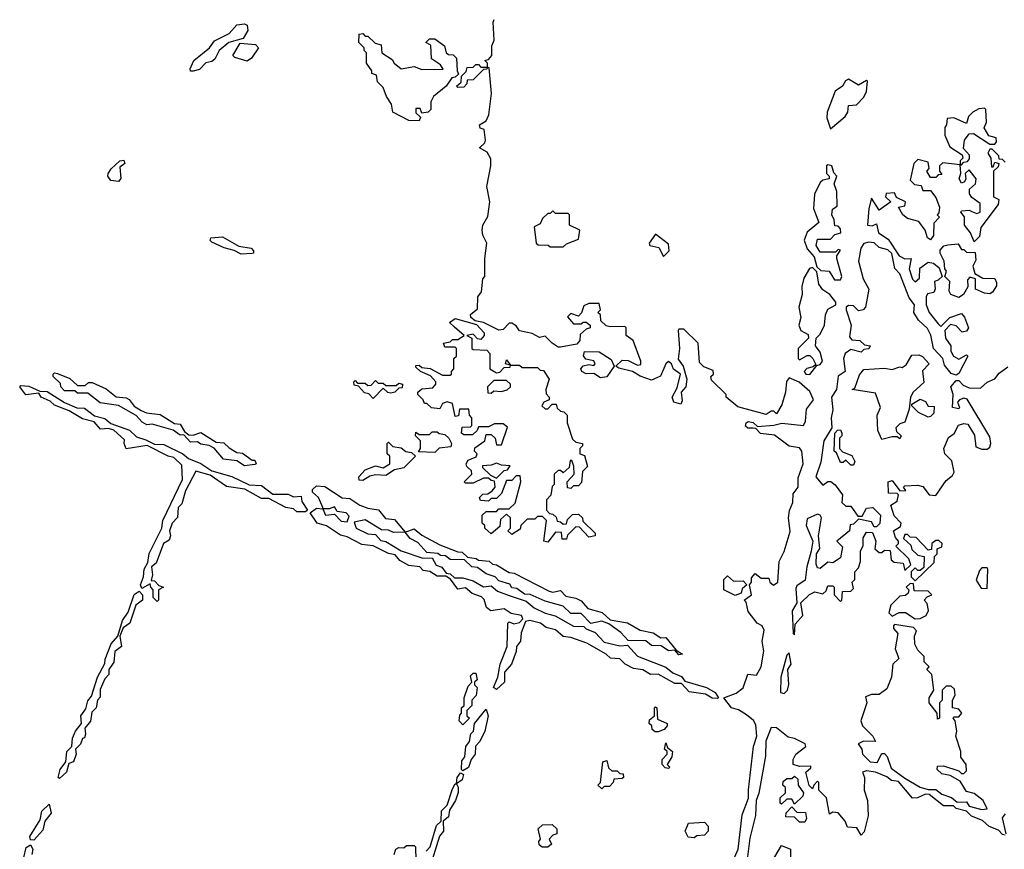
# Model space of a CAD drawing. Extents: x 2029826 to 2248070, y 228728 to 402406.
# Tile 254 of 256: x 2166630 to 2170462, y 244315 to 247544. Entities that reach past the tile are written whole.
import ezdxf

# ---------------------------------------------------------------- set-up
doc = ezdxf.new("R2010")
doc.units = 0

msp = doc.modelspace()

# ---------------------------------------------------------------- linework, layer by layer
at = {"layer": '0CON10XD'}
for points in [[(2169466.2, 244546.2), (2169485.5, 244715), (2169498.8, 244755), (2169495, 244800), (2169486.4, 244816.4), (2169458.1, 244838.1), (2169427.7, 244857.7), (2169400, 244865), (2169370, 244905), (2169417.7, 244922.3), (2169446.2, 244943.8), (2169463.6, 244996.4), (2169497, 244993), (2169516, 245025), (2169526.1, 245086.1), (2169520, 245125), (2169527.5, 245167.5), (2169520, 245185), (2169500, 245195), (2169465, 245240), (2169457, 245277), (2169450, 245285), (2169477.5, 245305), (2169470, 245345), (2169477.5, 245355), (2169478.3, 245371.7), (2169491.7, 245388.3), (2169515, 245370), (2169545, 245370), (2169550, 245355), (2169563, 245343), (2169580, 245355), (2169585.7, 245435), (2169605.3, 245474.7), (2169628, 245552), (2169622, 245605), (2169625.7, 245634.3), (2169639.2, 245665), (2169640.8, 245699.2), (2169659.2, 245725), (2169659.7, 245760.3), (2169678.8, 245815), (2169674, 245865), (2169665, 245877.1), (2169624, 245884), (2169567.3, 245927.3), (2169513, 245933), (2169495, 245952.5), (2169485, 245953.8), (2169464, 245954), (2169455, 245962.5), (2169456.7, 245975), (2169465, 245980), (2169485, 245976), (2169501.2, 245961.2), (2169565, 245965.8), (2169595.9, 245974.1), (2169680, 245965), (2169688.3, 245981.7), (2169692, 246028), (2169719.2, 246065), (2169705, 246097.5), (2169663.6, 246133.6), (2169625, 246150), (2169613.6, 246136.4), (2169610, 246095), (2169596.7, 246045), (2169575, 246010), (2169565, 246020), (2169555, 246020), (2169535, 246007.5), (2169425, 246037.5), (2169380, 246075), (2169380, 246085), (2169321.7, 246141.7), (2169320, 246155), (2169330, 246165), (2169328.3, 246178.3), (2169293, 246193), (2169275, 246210), (2169270, 246285), (2169215, 246340), (2169195, 246340), (2169192.5, 246335), (2169197.5, 246265), (2169192.3, 246222.3), (2169212, 246195), (2169226, 246145), (2169222.5, 246115), (2169203.8, 246095), (2169208.8, 246061.2), (2169202.5, 246047.5), (2169175.9, 246055.9), (2169169.2, 246075), (2169188.3, 246111.7), (2169201.2, 246165), (2169174.2, 246184.2), (2169166.2, 246205), (2169155, 246213.3), (2169144, 246205), (2169123.9, 246156.1), (2169088.3, 246141.7), (2169045, 246156.2), (2169014.3, 246174.3), (2168961.7, 246188.3), (2168950, 246195), (2168975, 246219.4), (2168998.3, 246218.3), (2169035, 246200), (2169047.5, 246202.5), (2169046.7, 246215), (2169017.5, 246295), (2168990, 246315), (2168990, 246345), (2168985, 246350), (2168928.3, 246348.3), (2168913, 246353), (2168891.7, 246371.7), (2168890, 246395), (2168880, 246405), (2168890, 246415), (2168885, 246440), (2168845, 246440), (2168825, 246430), (2168817, 246403), (2168805, 246390), (2168775, 246400), (2168761.7, 246388.3), (2168785, 246360), (2168815, 246360), (2168822.5, 246367.5), (2168835, 246367.5), (2168850, 246355), (2168850, 246345), (2168835, 246340), (2168811.7, 246318.3), (2168810, 246295), (2168798.3, 246281.7), (2168735, 246270), (2168725, 246270), (2168702.5, 246285), (2168675, 246312.5), (2168653, 246307), (2168625, 246323.3), (2168575, 246333.3), (2168562.5, 246352.5), (2168545, 246363.3), (2168535, 246362.5), (2168511.2, 246338.8), (2168495, 246335.6), (2168435, 246366.2), (2168402.5, 246372.5), (2168386.2, 246385), (2168385, 246396.2), (2168411.7, 246418.3), (2168412.5, 246465), (2168427.5, 246485), (2168432.5, 246535), (2168440, 246545), (2168440, 246615), (2168447.5, 246675), (2168432.5, 246705), (2168430, 246725), (2168432.5, 246745), (2168451.7, 246778.3), (2168460, 246835), (2168447.5, 246895), (2168463.3, 246975), (2168463, 247003), (2168449.3, 247029.3), (2168420, 247045), (2168440, 247065), (2168442.5, 247075), (2168437, 247117), (2168421.7, 247121.7), (2168420, 247135), (2168445, 247150), (2168455.8, 247174.2), (2168466.4, 247256.4), (2168457, 247357), (2168450, 247360), (2168448.3, 247351.7), (2168435, 247350), (2168395, 247310), (2168371.7, 247308.3), (2168370, 247295), (2168358.3, 247281.7), (2168335, 247280), (2168330, 247285), (2168348.3, 247301.7), (2168350, 247325), (2168367, 247343), (2168371.7, 247358.3), (2168395, 247360), (2168405, 247370), (2168415, 247370), (2168425, 247360), (2168450, 247360), (2168450, 247375), (2168440, 247385), (2168455, 247390), (2168467.5, 247405), (2168467, 247443), (2168476.2, 247465), (2168472.5, 247535), (2168476.7, 247545)], [(2167305, 247344.2), (2167294.2, 247344.2), (2167293.6, 247353.6), (2167308, 247385), (2167368.8, 247435), (2167387.5, 247462.5), (2167445, 247491.2), (2167475, 247524), (2167505, 247528.8), (2167515, 247523.3), (2167518.3, 247501.7), (2167499.3, 247470.7), (2167444.2, 247455.8), (2167406.7, 247425), (2167389.3, 247390.7), (2167378.3, 247381.7), (2167355, 247376.7), (2167330, 247350), (2167305, 247344.2)], [(2168185, 247150), (2168145, 247152.5), (2168082.5, 247185), (2168077.5, 247215), (2168057.5, 247245), (2168045, 247280), (2168023, 247303), (2168018.3, 247328.3), (2168000, 247335), (2168000, 247345), (2167980, 247375), (2167980, 247415), (2167970, 247425), (2167970, 247435), (2167950, 247455), (2167951.7, 247488.3), (2167965, 247490), (2167975, 247480), (2167985, 247480), (2168013, 247453), (2168036.4, 247446.4), (2168040, 247415), (2168079.3, 247389.3), (2168087.5, 247375), (2168115, 247353.3), (2168165, 247362.5), (2168195, 247350), (2168278.3, 247351.7), (2168268.3, 247368.3), (2168232.5, 247392.5), (2168230, 247445), (2168210, 247455), (2168225, 247470), (2168245, 247470), (2168283, 247443), (2168290, 247415), (2168298.3, 247408.3), (2168317, 247407), (2168330, 247395), (2168332.5, 247345), (2168338.3, 247331.7), (2168325, 247320), (2168311.7, 247318.3), (2168290, 247285), (2168240, 247245), (2168230, 247225), (2168230, 247195), (2168220, 247185), (2168195, 247180), (2168188.3, 247198.3), (2168171.7, 247198.3), (2168171.7, 247181.7), (2168190, 247165), (2168185, 247150)], [(2167515, 247382.5), (2167467.5, 247397.5), (2167460, 247405), (2167487.5, 247452.5), (2167547.5, 247447.5), (2167560, 247435), (2167532.5, 247395), (2167515, 247382.5)], [(2169785, 247120), (2169843, 247167), (2169852.5, 247185), (2169855, 247210), (2169887, 247213), (2169915, 247243.3), (2169925.7, 247265), (2169930, 247305), (2169925, 247307.5), (2169895, 247290), (2169855, 247312.5), (2169843.6, 247306.4), (2169832.5, 247285), (2169804.2, 247265.8), (2169772, 247185), (2169771.7, 247161.7), (2169785, 247120)], [(2170295, 246980), (2170305, 246990), (2170318.3, 246991.7), (2170327, 247003), (2170327, 247017), (2170302.5, 247042.5), (2170306.7, 247075), (2170325, 247100), (2170341.7, 247101.7), (2170405, 247060), (2170425, 247060), (2170431.7, 247068.3), (2170430, 247085), (2170401.7, 247091.7), (2170383, 247123), (2170392.5, 247145), (2170390, 247195), (2170385, 247200), (2170363, 247197), (2170340, 247185), (2170323, 247167), (2170315, 247140), (2170265, 247162.5), (2170240, 247160), (2170237.5, 247135), (2170230, 247125), (2170230, 247095), (2170250, 247050), (2170298.3, 247018.3), (2170300, 247005), (2170290, 246995), (2170290, 246980), (2170295, 246980)], [(2170465, 246990), (2170455, 247000), (2170441.7, 247001.7), (2170440, 247015), (2170415, 247040), (2170405, 247040), (2170397.5, 247025), (2170410, 247005), (2170411.7, 246971.7), (2170418.3, 246971.7), (2170425, 246990), (2170440, 246985), (2170438.3, 246971.7), (2170420, 246955), (2170420, 246855), (2170440, 246845), (2170437.5, 246825), (2170370, 246735), (2170365, 246700), (2170345, 246680), (2170330, 246715), (2170307.5, 246745), (2170307, 246777), (2170293.3, 246795), (2170295, 246800), (2170325, 246802.5), (2170335, 246797.5), (2170355, 246790), (2170367.5, 246795), (2170368.3, 246828.3), (2170335, 246852.5), (2170326.4, 246866.4), (2170326.7, 246885), (2170350, 246905), (2170352.5, 246925), (2170325, 246960), (2170310, 246945), (2170312.5, 246925), (2170307, 246913), (2170295, 246907.5), (2170286.7, 246925), (2170293, 246947), (2170290, 246980), (2170223, 246987), (2170210, 246975), (2170210, 246955), (2170218.3, 246941.7), (2170205, 246940), (2170195, 246930), (2170175, 246930), (2170160, 246955), (2170170, 246965), (2170165, 246990), (2170125, 247000), (2170110, 246985), (2170095, 246920), (2170113, 246903), (2170138.3, 246898.3), (2170145, 246880), (2170175, 246880), (2170195, 246852.5), (2170210, 246815), (2170207.5, 246792.5), (2170200, 246785), (2170210, 246775), (2170187.5, 246752.5), (2170186.1, 246703.9), (2170175, 246687.5), (2170163.3, 246695), (2170153.8, 246725), (2170129.3, 246759.3), (2170085, 246770), (2170067.5, 246785), (2170050, 246815), (2170075, 246820), (2170077.5, 246835), (2170041.7, 246851.7), (2170035, 246870), (2170001.7, 246868.3), (2170000, 246855), (2170020, 246835), (2169975, 246802.5), (2169945, 246850), (2169935, 246810), (2169930, 246745), (2169947.5, 246742.5), (2169965, 246750), (2169972.5, 246715), (2170009.5, 246689.5), (2170053.3, 246625), (2170075, 246613.3), (2170100, 246615), (2170091.2, 246575), (2170104.1, 246534.1), (2170115, 246523.3), (2170131.7, 246538.3), (2170133, 246577), (2170165, 246600), (2170186.7, 246596.7), (2170208.3, 246578.3), (2170220, 246545), (2170205, 246530), (2170190, 246525), (2170192.5, 246495), (2170187, 246483), (2170163.3, 246476.7), (2170157.5, 246465), (2170158, 246435), (2170169.2, 246405), (2170205, 246360), (2170215, 246350), (2170250, 246385), (2170295, 246400), (2170307, 246387), (2170322.5, 246345), (2170315, 246332.5), (2170298.3, 246328.3), (2170275, 246352.5), (2170252.5, 246357.5), (2170230, 246335), (2170233.3, 246305), (2170253.3, 246275), (2170253.9, 246253.9), (2170264.1, 246234.1), (2170285, 246222.5), (2170315, 246240), (2170320, 246235), (2170285, 246167.5), (2170275, 246160), (2170255, 246167.5), (2170229.3, 246199.3), (2170222.5, 246225), (2170186.7, 246265), (2170175.8, 246315.8), (2170162.7, 246342.7), (2170127.5, 246375), (2170110, 246405), (2170112.5, 246435), (2170092, 246462), (2170055.7, 246555.7), (2170036.1, 246576.1), (2170024.3, 246634.3), (2170009.1, 246649.1), (2169975, 246657.5), (2169956, 246676), (2169935, 246678.8), (2169915, 246673.3), (2169903.3, 246655), (2169894, 246605), (2169912.5, 246535), (2169934, 246495), (2169921.2, 246425), (2169912.5, 246415), (2169895, 246411.2), (2169875, 246430), (2169855, 246431.2), (2169846.7, 246425), (2169846, 246415), (2169865.7, 246355), (2169859.3, 246309.3), (2169868.3, 246298.3), (2169900, 246295), (2169918.3, 246278.3), (2169940, 246275), (2169935, 246262.5), (2169915, 246260), (2169905, 246250), (2169865, 246260), (2169842, 246245), (2169836.7, 246225), (2169842.5, 246175), (2169815, 246156.7), (2169808.8, 246105), (2169788.8, 246075), (2169794.2, 246025.8), (2169787.5, 245995), (2169790, 245955), (2169760, 245905), (2169747.9, 245822.1), (2169727.8, 245765), (2169755, 245732.5), (2169775, 245746.7), (2169786.2, 245746.2), (2169803.9, 245733.9), (2169832.5, 245695), (2169830, 245665), (2169845, 245650), (2169865, 245650), (2169891.7, 245611.7), (2169908.3, 245611.7), (2169925, 245642.5), (2169950, 245645), (2169980, 245615), (2169977, 245583), (2169965, 245570), (2169955, 245570), (2169945, 245590), (2169895, 245600), (2169875, 245580), (2169861.7, 245578.3), (2169860, 245555), (2169810, 245515), (2169831.7, 245491.7), (2169825, 245450), (2169795, 245430), (2169775, 245432.5), (2169745, 245407.5), (2169735, 245410), (2169730, 245425), (2169731.2, 245465), (2169743.6, 245486.4), (2169738.8, 245535), (2169750, 245605), (2169745.7, 245615.7), (2169735, 245619.2), (2169695, 245601.1), (2169690.3, 245575), (2169716.2, 245515), (2169710, 245475), (2169693.1, 245415), (2169687.1, 245362.9), (2169655, 245340), (2169650.2, 245329.8), (2169654.4, 245275), (2169636.5, 245243.5), (2169640, 245155), (2169645, 245150)], [(2167015, 246914), (2166985, 246918.9), (2166973.1, 246935), (2166974.3, 246945), (2166985.6, 246964.4), (2167020, 246995), (2167035, 246998), (2167038.8, 246985), (2167019.3, 246970.7), (2167024.2, 246925.8), (2167015, 246914)], [(2169825, 246531.4), (2169829.5, 246545), (2169810, 246615), (2169810, 246625), (2169825, 246646.7), (2169815, 246650), (2169805, 246640), (2169745, 246640), (2169730, 246665), (2169735, 246690), (2169785, 246690), (2169801.7, 246708.3), (2169826, 246715), (2169825, 246730), (2169815, 246740), (2169801.7, 246741.7), (2169800, 246765), (2169790, 246785), (2169793, 246807), (2169811.7, 246818.3), (2169810, 246875), (2169800, 246905), (2169810, 246935), (2169798.3, 246948.3), (2169790, 246975), (2169775, 246980), (2169770, 246975), (2169770, 246945), (2169780, 246935), (2169780, 246925), (2169755, 246920), (2169745, 246910), (2169723.3, 246865), (2169719.3, 246809.3), (2169740, 246755), (2169695, 246717.5), (2169683.6, 246686.4), (2169695, 246652.5), (2169721.7, 246621.7), (2169731.7, 246581.7), (2169748.3, 246568.3), (2169780, 246565), (2169801.4, 246531.4), (2169825, 246531.4)], [(2168745, 246660), (2168758.3, 246671.7), (2168805, 246690), (2168810, 246725), (2168770, 246745), (2168770, 246785), (2168765, 246790), (2168715, 246790), (2168705, 246800), (2168695, 246790), (2168685, 246790), (2168665, 246770), (2168655, 246750), (2168631.7, 246738.3), (2168640, 246675), (2168648.3, 246668.3), (2168687, 246667), (2168695, 246660), (2168745, 246660)], [(2167491.9, 246631.9), (2167465, 246646), (2167425.7, 246655.7), (2167378.3, 246678.3), (2167371.2, 246685), (2167373.8, 246695), (2167418.7, 246698.7), (2167483.3, 246663.3), (2167531.2, 246655), (2167540, 246645), (2167540, 246635), (2167535, 246633.8), (2167491.9, 246631.9)], [(2169135, 246622.5), (2169157.5, 246645), (2169155, 246670), (2169105, 246710), (2169080, 246675), (2169082.5, 246665), (2169117.9, 246657.9), (2169135, 246622.5)], [(2170285, 246462.5), (2170253.3, 246475), (2170247, 246487), (2170250, 246525), (2170230, 246545), (2170237.5, 246565), (2170230, 246575), (2170227.5, 246605), (2170212.5, 246635), (2170212.5, 246647.5), (2170226.4, 246663.6), (2170241.7, 246668.3), (2170281.7, 246671.7), (2170295, 246650), (2170305, 246650), (2170315, 246640), (2170348.3, 246638.3), (2170351.7, 246608.3), (2170340, 246585), (2170347, 246557), (2170378.3, 246538.3), (2170425, 246537.5), (2170431.7, 246521.7), (2170431.7, 246508.3), (2170416.4, 246483.6), (2170405, 246477.5), (2170385, 246480), (2170350, 246495), (2170350, 246535), (2170328.3, 246541.7), (2170318.3, 246531.7), (2170320, 246505), (2170302.5, 246475), (2170285, 246462.5)], [(2169705, 246163.8), (2169731.7, 246198.3), (2169745, 246202), (2169753.8, 246215), (2169745, 246250), (2169727.5, 246275), (2169730, 246305), (2169745, 246320), (2169762, 246355), (2169765.8, 246395), (2169775, 246417.5), (2169806.7, 246435), (2169806, 246445), (2169783.3, 246475), (2169755, 246492.5), (2169740, 246515), (2169732.5, 246562.5), (2169715, 246580), (2169703.6, 246576.4), (2169681.7, 246538.3), (2169674.2, 246505.8), (2169675.8, 246475), (2169661.9, 246425), (2169670, 246385), (2169662.5, 246355), (2169670, 246335), (2169698.3, 246318.3), (2169700, 246305), (2169660, 246265), (2169660, 246225), (2169665, 246220), (2169695, 246237.5), (2169705, 246237.5), (2169716.1, 246226.1), (2169728.3, 246201.7), (2169717.5, 246192.5), (2169693, 246187), (2169682.5, 246175), (2169690, 246165), (2169705, 246163.8)], [(2168685, 245510), (2168670, 245515), (2168680, 245595), (2168665, 245610), (2168645, 245610), (2168635, 245600), (2168605, 245600), (2168580, 245575), (2168578.3, 245561.7), (2168545, 245540), (2168530, 245555), (2168540, 245565), (2168540, 245605), (2168525, 245620), (2168501.7, 245598.3), (2168498.3, 245571.7), (2168465, 245542.5), (2168440, 245565), (2168440, 245575), (2168430, 245585), (2168430, 245615), (2168445, 245630), (2168485, 245630), (2168495, 245640), (2168535, 245640), (2168558.3, 245661.7), (2168580, 245745), (2168578.3, 245768.3), (2168561.7, 245768.3), (2168545, 245750), (2168525, 245750), (2168505, 245700), (2168485, 245680), (2168465, 245680), (2168455, 245670), (2168423, 245673), (2168420, 245685), (2168433, 245697), (2168451.7, 245698.3), (2168469.3, 245710.7), (2168480, 245725), (2168478.3, 245748.3), (2168465, 245750), (2168455, 245760), (2168435, 245760), (2168395, 245740), (2168365, 245740), (2168360, 245745), (2168390, 245775), (2168388.3, 245788.3), (2168370, 245805), (2168367.5, 245815), (2168375, 245830), (2168407, 245843), (2168410, 245855), (2168400, 245865), (2168401.7, 245878.3), (2168440, 245905), (2168445, 245930), (2168465, 245930), (2168480, 245915), (2168485, 245890), (2168505, 245890), (2168528.3, 245958.3), (2168511.7, 245971.7), (2168478.3, 245971.7), (2168455, 245960), (2168415, 245960), (2168410, 245945), (2168391.7, 245928.3), (2168358.3, 245928.3), (2168350, 245935), (2168351.7, 245958.3), (2168385, 245960), (2168390, 245965), (2168390, 245995), (2168380, 246005), (2168378.3, 246028.3), (2168341.7, 246028.3), (2168338.3, 246001.7), (2168325, 246000), (2168315, 246050), (2168293.6, 246056.4), (2168275, 246050), (2168265, 246030), (2168233, 246033), (2168215, 246050), (2168205, 246050), (2168200, 246065), (2168180, 246085), (2168180, 246095), (2168195, 246107.5), (2168238.3, 246111.7), (2168250, 246125), (2168250, 246135), (2168228.3, 246158.3), (2168190, 246175), (2168171.7, 246191.7), (2168171.7, 246198.3), (2168185, 246200), (2168195, 246190), (2168227, 246187), (2168275, 246160), (2168305, 246160), (2168310, 246165), (2168310, 246175), (2168320, 246185), (2168320, 246225), (2168330, 246235), (2168330, 246265), (2168325, 246270), (2168285, 246270), (2168280, 246285), (2168305, 246290), (2168315, 246300), (2168335, 246300), (2168360, 246315), (2168322.5, 246347.5), (2168302.5, 246365), (2168325, 246381.4), (2168408.3, 246358.3), (2168437.5, 246325), (2168437.5, 246315), (2168425, 246300), (2168411.7, 246301.7), (2168395, 246320), (2168370, 246315), (2168390, 246305), (2168390, 246265), (2168395, 246260), (2168448.3, 246258.3), (2168460, 246245), (2168460, 246185), (2168485, 246170), (2168498.3, 246171.7), (2168515, 246190), (2168538.3, 246191.7), (2168540, 246200), (2168520, 246205), (2168525, 246220), (2168540, 246200), (2168575, 246200), (2168585, 246190), (2168645, 246190), (2168655, 246180), (2168668.3, 246178.3), (2168690, 246145), (2168677.5, 246105), (2168678.3, 246088.3), (2168690, 246075), (2168690, 246065), (2168670, 246055), (2168661.7, 246041.7), (2168675, 246030), (2168685, 246030), (2168701.7, 246048.3), (2168718.3, 246048.3), (2168721.7, 246031.7), (2168735, 246020), (2168748.3, 246018.3), (2168760, 246005), (2168760, 245975), (2168781.7, 245911.7), (2168795, 245900), (2168820, 245895), (2168820, 245885), (2168810, 245875), (2168810, 245855), (2168828.3, 245848.3), (2168840, 245805), (2168820, 245785), (2168817, 245743), (2168805, 245730), (2168785, 245730), (2168775, 245720), (2168761.7, 245721.7), (2168760, 245745), (2168787.5, 245775), (2168787, 245807), (2168778.3, 245828.3), (2168771.7, 245828.3), (2168768.3, 245801.7), (2168745, 245780), (2168735, 245790), (2168725, 245790), (2168710, 245775), (2168710, 245735), (2168702.5, 245727.5), (2168697, 245693), (2168680, 245675), (2168680, 245635), (2168691.7, 245621.7), (2168705, 245620), (2168718.3, 245608.3), (2168721.7, 245591.7), (2168735, 245590), (2168745, 245580), (2168758.3, 245581.7), (2168761.7, 245598.3), (2168781.7, 245618.3), (2168805, 245620), (2168820, 245605), (2168821.7, 245591.7), (2168870, 245545), (2168870, 245535), (2168845, 245530), (2168808.3, 245568.3), (2168795, 245570), (2168761.7, 245538.3), (2168758.3, 245521.7), (2168741.7, 245521.7), (2168738.3, 245548.3), (2168715, 245550), (2168685, 245510)], [(2168890.8, 246150.8), (2168865, 246166.7), (2168835, 246166.2), (2168817.5, 246175), (2168813.3, 246185), (2168822.9, 246197.1), (2168845, 246202.5), (2168865, 246198.8), (2168869.2, 246205), (2168865, 246215.8), (2168832.9, 246222.9), (2168823.8, 246236.2), (2168827.5, 246252.5), (2168885, 246251.2), (2168931.7, 246221.7), (2168944, 246195), (2168915, 246154), (2168890.8, 246150.8)], [(2169985, 245910), (2169970, 245945), (2169967.5, 246005), (2169980, 246035), (2169960.5, 246090.5), (2169870, 246105), (2169880, 246110), (2169898.3, 246161.7), (2169915, 246182.5), (2169995, 246187.5), (2170025, 246182.5), (2170055, 246192.5), (2170065, 246190), (2170079.3, 246200.7), (2170101.7, 246238.3), (2170129.3, 246239.3), (2170143, 246233), (2170170, 246205), (2170143, 246177), (2170148.3, 246131.7), (2170107.5, 246095), (2170096.7, 246075), (2170091.7, 246028.3), (2170075, 245977.5), (2170055, 245971.2), (2170040, 245955), (2170041.7, 245941.7), (2170060, 245925), (2170055, 245912.5), (2170045, 245920), (2170025, 245920), (2169985, 245910)], [(2167505, 245807.5), (2167475, 245827.5), (2167423.6, 245833.6), (2167386.7, 245876.7), (2167367, 245887), (2167335, 245892.5), (2167321.7, 245901.7), (2167295, 245900), (2167268.3, 245928.3), (2167255, 245927.5), (2167227, 245947), (2167145, 245970), (2167125, 245967.5), (2167107, 245977), (2167083, 246003), (2167015, 246042.5), (2166943, 246053), (2166895, 246090), (2166855, 246090), (2166845, 246100), (2166805, 246100), (2166790, 246115), (2166788.3, 246128.3), (2166760, 246155), (2166760, 246165), (2166765, 246170), (2166777, 246167), (2166825, 246147.5), (2166855, 246120), (2166885, 246120), (2166898.3, 246131.7), (2166911.7, 246131.7), (2166967, 246107), (2167005, 246076.7), (2167045, 246072.5), (2167056.4, 246066.4), (2167075, 246040), (2167103, 246023), (2167123.6, 246013.6), (2167177, 246007), (2167233, 245973), (2167255, 245970), (2167271.7, 245941.7), (2167288.3, 245928.3), (2167305, 245927.5), (2167335, 245937.5), (2167395, 245900), (2167425, 245897.5), (2167445, 245877.5), (2167475, 245860), (2167497, 245857), (2167535, 245830), (2167545, 245830), (2167550, 245815), (2167545, 245812.5), (2167505, 245807.5)], [(2169645, 245150), (2169648.3, 245191.7), (2169677.5, 245225), (2169670, 245275), (2169703.6, 245306.4), (2169725, 245317.5), (2169755, 245310), (2169768.3, 245321.7), (2169775, 245340), (2169795, 245340), (2169800, 245335), (2169800, 245305), (2169825, 245280), (2169830, 245285), (2169831.7, 245318.3), (2169865, 245320), (2169875, 245330), (2169870, 245355), (2169880, 245365), (2169880, 245395), (2169895, 245410), (2169902.5, 245435), (2169902.5, 245475), (2169913, 245497), (2169913, 245527), (2169925, 245550), (2169948.3, 245548.3), (2169962.5, 245515), (2169957.5, 245485), (2169975, 245470), (2169985, 245470), (2169995, 245480), (2170018.3, 245478.3), (2170021.7, 245441.7), (2170033, 245433), (2170068.3, 245428.3), (2170075, 245400), (2170098.3, 245421.7), (2170090, 245445), (2170040, 245495), (2170050, 245505), (2170050, 245515), (2170038.3, 245528.3), (2170030, 245555), (2170058.3, 245571.7), (2170060, 245585), (2170033, 245613), (2170020, 245655), (2170045, 245670), (2170050, 245695), (2170045, 245700), (2170011.7, 245701.7), (2170010, 245745), (2170025, 245750), (2170055, 245710), (2170078.3, 245711.7), (2170070, 245725), (2170075, 245730), (2170125, 245732.5), (2170145, 245726.7), (2170170, 245695), (2170195, 245692.5), (2170235, 245750), (2170260, 245770), (2170266.4, 245783.6), (2170257.7, 245827.7), (2170230, 245855), (2170226.7, 245875), (2170245, 245917.5), (2170266.4, 245933.6), (2170283.8, 245966.2), (2170305, 245972.5), (2170319.3, 245969.3), (2170346.4, 245926.4), (2170351.7, 245881.7), (2170375, 245872.5), (2170395, 245872.5), (2170405, 245880), (2170410, 245895), (2170405, 245920), (2170317.1, 246067.1), (2170305, 246071.2), (2170287.5, 246065), (2170280, 246055), (2170287.5, 246035), (2170285, 246030), (2170260, 246035), (2170263.3, 246085), (2170253.3, 246115), (2170275, 246140), (2170285, 246140), (2170301.2, 246121.2), (2170325, 246111.2), (2170369.5, 246110.5), (2170395, 246133.3), (2170425, 246146.7), (2170441.7, 246168.3), (2170475, 246192.5)], [(2168005, 246070), (2167988.3, 246088.3), (2167971.7, 246091.7), (2167948.3, 246118.3), (2167931.7, 246121.7), (2167930, 246135), (2167935, 246140), (2167945, 246130), (2167975, 246130), (2167985, 246120), (2167998.3, 246121.7), (2168015, 246140), (2168025, 246130), (2168045, 246130), (2168055, 246120), (2168095, 246120), (2168105, 246130), (2168120, 246125), (2168118.3, 246111.7), (2168105, 246110), (2168090, 246095), (2168075, 246090), (2168063, 246093), (2168045, 246110), (2168005, 246070)], [(2168465, 246090), (2168475, 246100), (2168505, 246097.5), (2168527, 246103), (2168540, 246115), (2168540, 246125), (2168525, 246140), (2168475, 246140), (2168450, 246115), (2168451.7, 246091.7), (2168465, 246090)], [(2167165, 245280), (2167150, 245295), (2167150, 245325), (2167140, 245335), (2167138.3, 245348.3), (2167105, 245330), (2167100, 245345), (2167111.2, 245375), (2167114.2, 245405), (2167128.8, 245431.2), (2167134.2, 245465.8), (2167183.8, 245565), (2167186.7, 245595), (2167263.3, 245755), (2167260.7, 245810.7), (2167229.7, 245839.7), (2167207.5, 245845), (2167126.7, 245886.7), (2167045, 245873.3), (2167036, 245895), (2167038.3, 245908.3), (2166996.7, 245946.7), (2166975, 245952.5), (2166945, 245950), (2166919.5, 245979.5), (2166875, 245991.2), (2166822, 246022), (2166765, 246043.3), (2166748.8, 246058.8), (2166713.3, 246075), (2166705, 246090), (2166654.4, 246084.4), (2166630, 246115), (2166635, 246120), (2166665, 246117.5), (2166708.3, 246098.3), (2166737, 246097), (2166803.8, 246053.8), (2166853, 246033), (2166881.7, 246031.7), (2166921.7, 246001.7), (2166961.7, 245991.7), (2166985, 245972.5), (2167057, 245947), (2167085, 245920), (2167120.7, 245909.3), (2167155, 245892.5), (2167190.7, 245890.7), (2167265, 245853.8), (2167286.4, 245836.4), (2167335, 245816.7), (2167378.3, 245788.3), (2167455.9, 245765.9), (2167523.6, 245733.6), (2167571.7, 245731.7), (2167615, 245697.5), (2167675, 245697.5), (2167695, 245687.5), (2167725, 245690), (2167728.3, 245668.3), (2167750, 245635), (2167741.7, 245628.3), (2167708.3, 245628.3), (2167695, 245640), (2167666.1, 245646.1), (2167600, 245680), (2167570.5, 245680.5), (2167506.2, 245716.2), (2167435, 245727.5), (2167371.7, 245771.7), (2167315, 245787.5), (2167275, 245710), (2167260.7, 245659.3), (2167246.7, 245645), (2167243.8, 245606.2), (2167223.3, 245585), (2167212.5, 245555), (2167217.5, 245535), (2167211.2, 245518.8), (2167190, 245505), (2167160.7, 245429.3), (2167142.5, 245415), (2167146.7, 245383.3), (2167141.7, 245361.7), (2167155, 245360), (2167171.7, 245341.7), (2167190, 245335), (2167170, 245325), (2167170, 245285), (2167165, 245280)], [(2170165, 245997.5), (2170127.5, 246015), (2170101.7, 246041.7), (2170101.7, 246048.3), (2170135, 246066.7), (2170155, 246057.5), (2170165, 246040), (2170188.3, 246038.3), (2170187.5, 246012.5), (2170175, 246000), (2170165, 245997.5)], [(2168245, 245860), (2168181.7, 245861.7), (2168190, 245875), (2168190, 245905), (2168170, 245925), (2168171.7, 245938.3), (2168185, 245930), (2168225, 245930), (2168235, 245940), (2168255, 245940), (2168263, 245933), (2168285, 245930), (2168300, 245915), (2168310, 245895), (2168308.3, 245881.7), (2168263, 245877), (2168245, 245860)], [(2169875, 245810), (2169865, 245810), (2169845, 245830), (2169835, 245820), (2169825, 245820), (2169808.3, 245858.3), (2169800, 245865), (2169802.5, 245935), (2169813, 245947), (2169825, 245947.5), (2169830, 245935), (2169830, 245925), (2169820, 245915), (2169820, 245875), (2169831.7, 245861.7), (2169868.3, 245848.3), (2169880, 245825), (2169875, 245810)], [(2167965, 245750), (2167951.7, 245751.7), (2167950, 245765), (2167975, 245792.5), (2168015, 245807.5), (2168045, 245800), (2168070, 245815), (2168070, 245845), (2168060, 245855), (2168060, 245895), (2168065, 245900), (2168082.5, 245882.5), (2168115, 245877.5), (2168133, 245863), (2168155, 245860), (2168170, 245845), (2168125, 245800), (2168088.3, 245791.7), (2168055, 245770), (2168015, 245772.5), (2167993, 245767), (2167965, 245750)], [(2168485, 245760), (2168515, 245790), (2168528.3, 245791.7), (2168538.3, 245808.3), (2168505, 245810), (2168485, 245817.5), (2168465, 245810), (2168431.7, 245808.3), (2168431.7, 245801.7), (2168461.7, 245771.7), (2168485, 245760)], [(2169345, 244902.5), (2169325, 244903.3), (2169299.3, 244919.3), (2169235, 244927.5), (2169205, 244960), (2169180, 244960), (2169115, 244996.2), (2169085, 244996), (2169055, 245013.3), (2169018.8, 245018.8), (2168985.9, 245035.9), (2168965, 245056.7), (2168929.3, 245059.3), (2168912.5, 245075), (2168837.1, 245117.1), (2168775, 245140), (2168745, 245143.3), (2168715, 245168.8), (2168678.6, 245178.6), (2168657.5, 245195), (2168615, 245205.8), (2168598.3, 245201.7), (2168582, 245158), (2168578.8, 245125), (2168563.3, 245105), (2168562, 245085), (2168543.8, 245035), (2168516.7, 245005), (2168516.7, 244965), (2168485, 244936.7), (2168473.3, 244945), (2168491.2, 244985), (2168500, 245035), (2168526.7, 245105), (2168530, 245195), (2168535, 245200), (2168552.5, 245192.5), (2168575, 245197.5), (2168587.5, 245212.5), (2168582.5, 245225), (2168543, 245233), (2168515, 245251.2), (2168463, 245243), (2168446.2, 245256.2), (2168437.1, 245287.1), (2168427.1, 245297.1), (2168391.2, 245311.2), (2168365, 245333.3), (2168335, 245327.5), (2168307, 245367), (2168288.3, 245378.3), (2168255, 245378.8), (2168226.1, 245396.1), (2168200.8, 245400.8), (2168187.5, 245415), (2168145, 245420), (2168108.8, 245438.8), (2168091.2, 245461.2), (2168065, 245466.7), (2168005, 245496.7), (2167961.2, 245501.2), (2167905, 245531.2), (2167878, 245538), (2167823.6, 245573.6), (2167787.5, 245585), (2167760, 245625), (2167785, 245642.5), (2167810, 245640), (2167810, 245645), (2167792.5, 245685), (2167770, 245705), (2167770, 245715), (2167785, 245730), (2167817, 245727), (2167885, 245682.5), (2167915, 245680), (2167953.9, 245653.9), (2167985, 245642.5), (2168027, 245637), (2168053, 245603), (2168088.3, 245598.3), (2168130, 245550), (2168165, 245562.5), (2168195, 245537.5), (2168265, 245500), (2168335, 245472.5), (2168351.7, 245471.7), (2168372.5, 245452.5), (2168407, 245447), (2168415, 245440), (2168457, 245437), (2168470, 245425), (2168485, 245422.5), (2168535, 245392.5), (2168555, 245390), (2168690, 245320), (2168705, 245316.2), (2168735, 245322.5), (2168755, 245300), (2168795, 245292.5), (2168815, 245282.5), (2168841.7, 245251.7), (2168896.7, 245236.7), (2168928.3, 245208.3), (2168995, 245196.7), (2169045, 245167.5), (2169095, 245157.5), (2169125, 245137.5), (2169145, 245140), (2169185, 245090), (2169210, 245075), (2169195, 245072.5), (2169180, 245090), (2169155, 245087.5), (2169127, 245107), (2169088.3, 245108.3), (2169067, 245127), (2168998.3, 245128.3), (2168969.2, 245159.2), (2168922.5, 245192.5), (2168895, 245202.5), (2168853.3, 245193.3), (2168815, 245232.5), (2168775, 245233.3), (2168745, 245261.2), (2168675, 245281.2), (2168617, 245307), (2168595, 245307.5), (2168565, 245330), (2168545, 245332.5), (2168537, 245347), (2168495, 245360), (2168480, 245375), (2168445, 245387.5), (2168411.7, 245411.7), (2168390, 245415), (2168361.7, 245441.7), (2168305, 245442.5), (2168287, 245457), (2168268.3, 245458.3), (2168257, 245467), (2168215, 245470), (2168179.3, 245509.3), (2168150, 245525), (2168130, 245550), (2168085, 245547.5), (2168065, 245557.5), (2168038.3, 245558.3), (2167975, 245597.5), (2167931.7, 245588.3), (2167940, 245565), (2167985, 245542.5), (2168015, 245540), (2168035, 245517.5), (2168055, 245512.5), (2168115, 245476.7), (2168198.3, 245448.3), (2168235, 245450), (2168250.7, 245420.7), (2168273, 245413), (2168290, 245390), (2168305, 245386.7), (2168321.7, 245371.7), (2168355, 245372), (2168395, 245360), (2168435, 245336.7), (2168465, 245340), (2168489.3, 245319.3), (2168535, 245303.3), (2168600.7, 245280.7), (2168632.5, 245255), (2168675, 245234), (2168714, 245224), (2168785, 245183.3), (2168825, 245182.5), (2168835, 245172.5), (2168869.2, 245159.2), (2168905, 245121.2), (2168965, 245106.7), (2168995, 245110), (2169035, 245066.2), (2169145, 245023.3), (2169171.7, 245001.7), (2169205, 244988), (2169218.8, 244968.8), (2169302.5, 244945), (2169336.7, 244925), (2169350, 244905), (2169345, 244902.5)], [(2167905, 245590), (2167911.7, 245611.7), (2167900, 245625), (2167865, 245630), (2167855, 245647.5), (2167835, 245640), (2167810, 245640), (2167820, 245615), (2167855, 245620), (2167881.7, 245591.7), (2167905, 245590)], [(2170115, 245360), (2170188.3, 245431.7), (2170190, 245455), (2170200, 245465), (2170200, 245485), (2170218.3, 245491.7), (2170220, 245505), (2170207, 245517), (2170195, 245517.5), (2170180, 245505), (2170178.3, 245481.7), (2170165, 245480), (2170118.3, 245528.3), (2170095, 245530), (2170085, 245540), (2170075, 245540), (2170070, 245525), (2170098.3, 245498.3), (2170101.7, 245481.7), (2170125, 245460), (2170150, 245455), (2170148.3, 245411.7), (2170135, 245400), (2170125, 245400), (2170115, 245410), (2170100, 245395), (2170100, 245375), (2170115, 245360)], [(2170395, 245330), (2170397.5, 245405), (2170395, 245410), (2170375, 245410), (2170365, 245400), (2170353, 245363), (2170371.7, 245331.7), (2170395, 245330)], [(2169415, 245302.5), (2169370, 245325), (2169370, 245365), (2169385, 245380), (2169408.3, 245358.3), (2169445, 245360), (2169460, 245345), (2169441.7, 245328.3), (2169438.3, 245311.7), (2169415, 245302.5)], [(2166785, 244590), (2166780, 244595), (2166787.5, 244625), (2166810, 244655), (2166813.8, 244695), (2166833.3, 244715), (2166835, 244747.5), (2166846.7, 244775), (2166870, 244805), (2166868, 244835), (2166888, 244862), (2166895, 244892.5), (2166909.5, 244910.5), (2166933.3, 244985), (2166961.7, 245038.3), (2166962.5, 245055), (2166986, 245115), (2167012.5, 245145), (2167030, 245205), (2167051.7, 245238.3), (2167075, 245306.7), (2167095, 245320), (2167107.5, 245305), (2167107.5, 245285), (2167082.5, 245265), (2167058.8, 245195), (2167033, 245177), (2167020, 245145), (2167026.7, 245105), (2167000, 245085), (2166996.4, 245043.6), (2166977.5, 245015), (2166977.5, 244995), (2166961.2, 244978.8), (2166943.3, 244936.7), (2166943.3, 244906.7), (2166933.3, 244895), (2166927.5, 244865), (2166911.2, 244848.8), (2166906.2, 244813.8), (2166883, 244787), (2166886.7, 244763.3), (2166881.7, 244748.3), (2166874, 244746), (2166866.2, 244723.8), (2166847.5, 244705), (2166850, 244685), (2166840, 244655), (2166821.7, 244648.3), (2166812.5, 244615), (2166785, 244590)], [(2170115, 245212.5), (2170135, 245213.8), (2170157.5, 245225), (2170166.7, 245245), (2170161.7, 245271.7), (2170150, 245285), (2170161.7, 245298.3), (2170180, 245305), (2170165, 245320), (2170111.7, 245321.7), (2170108.3, 245348.3), (2170095, 245350), (2170080, 245335), (2170090, 245325), (2170088.3, 245311.7), (2170077, 245303), (2170055, 245300), (2170020, 245265), (2170012.5, 245235), (2170025, 245222.5), (2170053, 245237), (2170076.7, 245236.7), (2170115, 245212.5)], [(2170375, 244470), (2170395, 244472.5), (2170380, 244505), (2170345, 244532.5), (2170315, 244540), (2170290, 244580), (2170251.7, 244601.7), (2170218.3, 244608.3), (2170200, 244625), (2170201.7, 244638.3), (2170225, 244640), (2170285, 244620), (2170295, 244610), (2170305, 244610), (2170315, 244620), (2170313.3, 244645), (2170293, 244673), (2170292.5, 244695), (2170273.3, 244755), (2170277.5, 244775), (2170270, 244815), (2170262.5, 244825), (2170265, 244830), (2170285, 244830), (2170296.7, 244845), (2170285, 244860), (2170260, 244865), (2170260, 244895), (2170270, 244915), (2170268.3, 244938.3), (2170255, 244950), (2170235, 244950), (2170220, 244935), (2170220, 244895), (2170210, 244885), (2170210, 244825), (2170201.7, 244821.7), (2170200, 244845), (2170170, 244885), (2170170, 244905), (2170187.5, 244935), (2170180, 244995), (2170160, 245015), (2170170, 245025), (2170150, 245045), (2170150, 245065), (2170125, 245090), (2170113.6, 245113.6), (2170112.5, 245145), (2170120, 245165), (2170108, 245178), (2170035, 245190), (2170030, 245185), (2170030, 245175), (2170047.5, 245155), (2170037.5, 245095), (2170051.7, 245058.3), (2170027.5, 245035), (2170022.5, 244985), (2170005, 244940), (2169975, 244917.5), (2169945, 244917.5), (2169921.7, 244908.3), (2169927.5, 244885), (2169903.3, 244815), (2169910, 244795), (2169950, 244755), (2169960, 244735), (2169913.9, 244736.1), (2169892.5, 244725), (2169907.5, 244705), (2169910, 244685), (2169940, 244655), (2169967.5, 244652.5), (2169985, 244687.5), (2169995, 244687.5), (2170005.9, 244675.9), (2170021.2, 244631.2), (2170075, 244591.2), (2170135, 244556.7), (2170165, 244547.5), (2170195, 244547.5), (2170219.3, 244529.3), (2170257, 244517), (2170278.3, 244498.3), (2170315, 244500), (2170325, 244482.5), (2170375, 244470)], [(2169605, 244921.2), (2169617.5, 244935), (2169623, 244957), (2169620, 245015), (2169632.5, 245035), (2169625, 245080), (2169615, 245070), (2169591.8, 244985), (2169591.2, 244925), (2169605, 244921.2)], [(2168355, 244800), (2168340, 244815), (2168343, 244837), (2168350, 244845), (2168350, 244865), (2168360, 244875), (2168360, 244905), (2168375, 244950), (2168390, 244965), (2168385, 244990), (2168395, 245000), (2168405, 245000), (2168410, 244975), (2168400, 244965), (2168400, 244955), (2168410, 244945), (2168407, 244913), (2168390, 244895), (2168390, 244875), (2168370, 244855), (2168370, 244835), (2168380, 244825), (2168355, 244800)], [(2168355, 244620), (2168350, 244625), (2168350.7, 244659.3), (2168362.5, 244675), (2168366.7, 244715), (2168380, 244735), (2168386.1, 244763.9), (2168396.7, 244775), (2168400, 244805), (2168445, 244860), (2168453.3, 244835), (2168440, 244775), (2168421.2, 244735), (2168404, 244716), (2168402.5, 244685), (2168386.7, 244665), (2168376.1, 244633.9), (2168355, 244620)], [(2169115, 244772.5), (2169102.5, 244772.5), (2169091.7, 244781.7), (2169090, 244795), (2169080, 244805), (2169081.7, 244818.3), (2169100, 244835), (2169100, 244865), (2169105, 244870), (2169110, 244865), (2169111.7, 244821.7), (2169150, 244805), (2169150, 244795), (2169138.3, 244781.7), (2169115, 244772.5)], [(2170465, 244370), (2170455, 244372.5), (2170439.2, 244389.2), (2170403.4, 244403.4), (2170377.5, 244427.5), (2170334.3, 244444.3), (2170315, 244463.3), (2170275, 244473.8), (2170263.8, 244483.8), (2170225, 244484), (2170168.8, 244528.8), (2170155, 244530), (2170124.1, 244515.9), (2170104.2, 244514.2), (2170049.5, 244579.5), (2170022.3, 244582.3), (2170005, 244597.5), (2169960, 244615), (2169925, 244620), (2169910, 244615), (2169917.5, 244595), (2169916.7, 244545), (2169930, 244505), (2169932.5, 244445), (2169917, 244383), (2169905, 244370), (2169888.3, 244398.3), (2169851.7, 244401.7), (2169842.5, 244425), (2169815, 244457.5), (2169795, 244460), (2169781.7, 244451.7), (2169770, 244515), (2169740, 244545), (2169740, 244575), (2169735, 244580), (2169720, 244565), (2169715, 244550), (2169703, 244563), (2169690, 244615), (2169708.3, 244631.7), (2169708.3, 244638.3), (2169665, 244637.5), (2169640, 244645), (2169640, 244665), (2169650, 244685), (2169690, 244715), (2169687.5, 244725), (2169645.9, 244745.9), (2169621.2, 244751.2), (2169575, 244788), (2169555, 244788.6), (2169534.4, 244735.6), (2169532.3, 244677.7), (2169506.6, 244533.4), (2169495.6, 244505), (2169493.5, 244446.5), (2169471.9, 244358.1), (2169461.1, 244275)], [(2169155, 244630), (2169141.7, 244631.7), (2169130, 244645), (2169130, 244665), (2169150, 244685), (2169150, 244695), (2169140, 244705), (2169145, 244730), (2169151.7, 244711.7), (2169170, 244695), (2169167.5, 244675), (2169150, 244645), (2169160, 244635), (2169155, 244630)], [(2168895, 244550), (2168880, 244565), (2168890, 244575), (2168900, 244655), (2168915, 244660), (2168921.7, 244631.7), (2168935, 244620), (2168955, 244620), (2168965, 244610), (2168978.3, 244608.3), (2168980, 244595), (2168975, 244590), (2168941.7, 244588.3), (2168940, 244575), (2168925, 244560), (2168905, 244560), (2168895, 244550)], [(2168211.7, 244308.3), (2168227.5, 244325), (2168252, 244408), (2168270, 244425), (2168271.2, 244465), (2168293.8, 244486.2), (2168315, 244550), (2168325, 244570), (2168330, 244570), (2168332.5, 244595), (2168345, 244612.5), (2168356.7, 244606.7), (2168352.5, 244585), (2168330, 244570), (2168336.7, 244556.7), (2168336.4, 244536.4), (2168326.2, 244505), (2168302.3, 244467.7), (2168298.3, 244441.7), (2168277.5, 244425), (2168278.8, 244385), (2168263.8, 244366.2), (2168223.8, 244236.2)], [(2169645, 244490), (2169635, 244510), (2169615, 244510), (2169595, 244490), (2169590, 244495), (2169590, 244515), (2169610, 244535), (2169610, 244555), (2169600, 244565), (2169601.7, 244578.3), (2169615, 244590), (2169635, 244590), (2169645, 244600), (2169658.3, 244588.3), (2169660, 244565), (2169680, 244535), (2169678.3, 244521.7), (2169645, 244490)], [(2169413.5, 244285), (2169426.5, 244315), (2169441.1, 244448.9), (2169466.5, 244513.5), (2169466.2, 244546.2)], [(2166685, 244350), (2166671.7, 244351.7), (2166670, 244365), (2166710, 244430), (2166716.4, 244463.6), (2166745, 244490), (2166752.5, 244455), (2166727.5, 244425), (2166720.7, 244389.3), (2166685, 244350)], [(2169685, 244420), (2169665, 244420), (2169645, 244440), (2169611.7, 244441.7), (2169613, 244457), (2169635, 244480), (2169655, 244460), (2169688.3, 244458.3), (2169692.5, 244435), (2169685, 244420)], [(2170465, 244452.5), (2170453, 244437), (2170467.5, 244375)], [(2168685, 244323.3), (2168663.6, 244323.6), (2168651.7, 244331.7), (2168650, 244345), (2168657.5, 244355), (2168647.5, 244395), (2168665, 244410), (2168701.7, 244411.7), (2168720, 244395), (2168720, 244375), (2168705, 244370), (2168690, 244355), (2168700, 244335), (2168685, 244323.3)], [(2169255, 244360), (2169231.7, 244361.7), (2169220, 244385), (2169233, 244417), (2169295, 244420), (2169310, 244405), (2169310, 244385), (2169295, 244370), (2169265, 244367.5), (2169255, 244360)], [(2166646.7, 244283.3), (2166655, 244322.5), (2166671.7, 244331.7), (2166681.2, 244315), (2166676.7, 244295)], [(2168087.5, 244295), (2168093.3, 244315), (2168105, 244322.5), (2168125, 244320), (2168135, 244330), (2168165, 244330), (2168170, 244325), (2168171.7, 244271.7)], [(2169533.6, 244226.4), (2169595, 244330), (2169630, 244315), (2169630, 244275)]]:
    msp.add_lwpolyline(points, dxfattribs=at)

doc.saveas('drawing.dxf')
